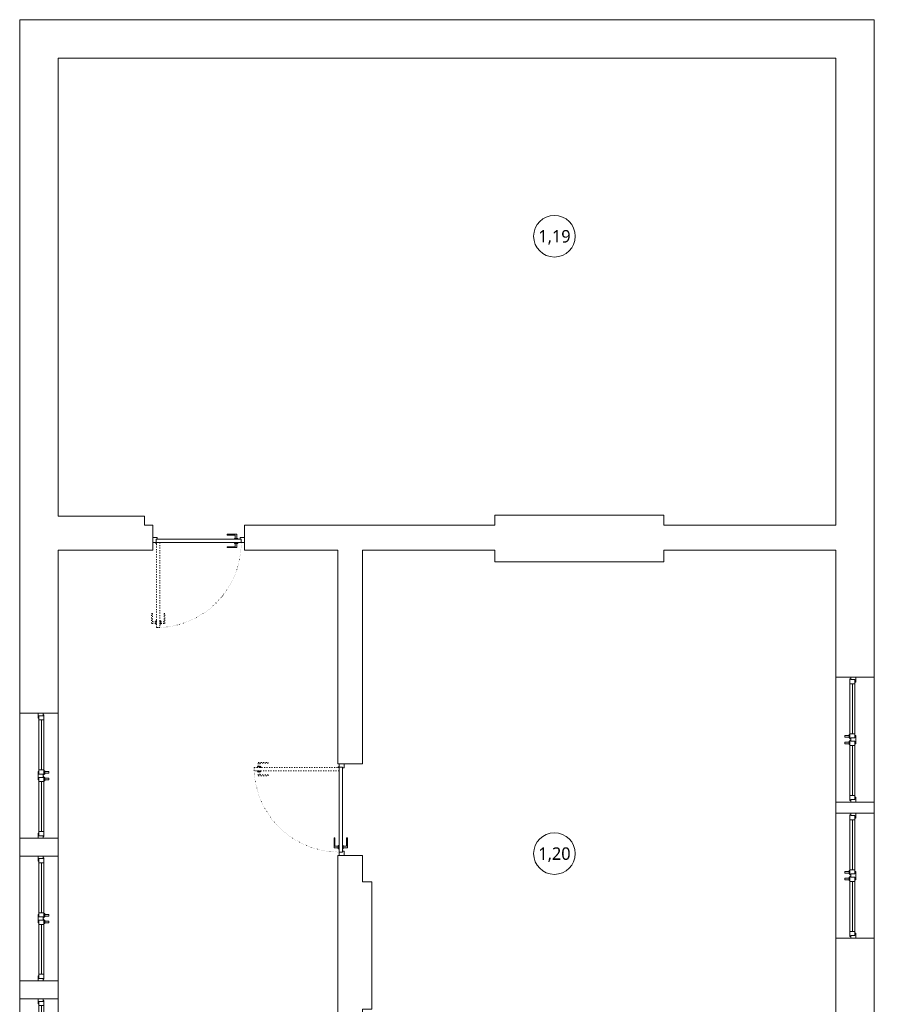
# Model space of a CAD drawing. Header units: millimetres. Extents: x 74561 to 128111, y -68197 to -28273.
# Tile 15 of 26: x 94881 to 96953, y -62290 to -59925. Entities that reach past the tile are written whole.
import ezdxf
from ezdxf.enums import TextEntityAlignment as Align

# ---------------------------------------------------------------- set-up
doc = ezdxf.new("R2010")
doc.units = ezdxf.units.MM
doc.linetypes.add('ACAD_ISO03W100', pattern=[30, 12, -18])
doc.linetypes.add('ACAD_ISO07W100', pattern=[3, 0, -3])
for name, color, linetype, lineweight in [('opis..KF', 251, 'Continuous', 9), ('stolarka_arch', 251, 'Continuous', 9), ('ściany ist..KF', 251, 'Continuous', 9)]:
    doc.layers.add(name, color=color, linetype=linetype, lineweight=lineweight)
doc.styles.add('ARCH', font='segoeuil.ttf')

# ---------------------------------------------------------------- blocks, each defined once
blk = doc.blocks.new('*U994')
at = {"layer": 'stolarka_arch', "lineweight": 0}
blk.add_lwpolyline([(0, 0), (150, 0), (150, -46), (0, -46)], close=True, dxfattribs=at)
at = {"layer": 'stolarka_arch'}
for points in [[(0, -22), (6, -22), (6, -23), (3, -23), (3, -28), (0, -28)], [(3, -23), (8, -23), (8, -29), (2, -29), (2, -28), (3, -28)], [(8, -26), (68, -26), (68, -23), (8, -23)], [(73, -23), (68, -23), (68, -29), (74, -29), (74, -28), (73, -28)], [(70, -22), (80, -22), (80, -23), (77, -23), (77, -28), (73, -28), (73, -23), (70, -23)], [(77, -23), (82, -23), (82, -29), (76, -29), (76, -28), (77, -28)], [(142, -26), (82, -26), (82, -23), (142, -23)], [(147, -23), (142, -23), (142, -29), (148, -29), (148, -28), (147, -28)], [(150, -22), (144, -22), (144, -23), (147, -23), (147, -28), (150, -28)], [(8, -26), (68, -26), (68, -29), (8, -29)], [(73, -30), (69, -30), (69, -29), (73, -29)], [(72, -35), (70, -35), (70, -30), (72, -30)], [(81, -30), (77, -30), (77, -29), (81, -29)], [(80, -35), (78, -35), (78, -30), (80, -30)], [(142, -26), (82, -26), (82, -29), (142, -29)]]:
    blk.add_lwpolyline(points, close=True, dxfattribs=at)
blk = doc.blocks.new('*U667')
at = {"layer": 'stolarka_arch', "linetype": 'ACAD_ISO03W100', "lineweight": 0, "ltscale": 0.1}
for points in [[(3.5, 97), (-1.5, 97), (-1.5, 85), (-0.5, 85), (-0.5, 95), (3.5, 95)], [(3.5, 98), (3.5, 94), (4.5, 94), (4.5, 98)], [(4.5, 102), (4.5, 0), (8.5, 0), (8.5, 102)], [(9.5, 98), (9.5, 94), (8.5, 94), (8.5, 98)], [(9.5, 97), (14.5, 97), (14.5, 85), (13.5, 85), (13.5, 95), (9.5, 95)]]:
    blk.add_lwpolyline(points, close=True, dxfattribs=at)
at = {"layer": 'stolarka_arch'}
for points in [[(5, -4), (5, -6), (0, -6), (0, 0), (4, 0), (4, -4), (5, -4)], [(106, 0), (4, 0), (4, -4), (106, -4)], [(101, 1), (101, 6), (89, 6), (89, 5), (99, 5), (99, 1)], [(102, 1), (98, 1), (98, 0), (102, 0)], [(105, -4), (105, -6), (110, -6), (110, 0), (106, 0), (106, -4), (105, -4)], [(101, -5), (101, -10), (89, -10), (89, -9), (99, -9), (99, -5)], [(102, -5), (98, -5), (98, -4), (102, -4)]]:
    blk.add_lwpolyline(points, close=True, dxfattribs=at)
blk.add_circle((4, 0.5), 0.5, dxfattribs=at)
at = {"layer": 'stolarka_arch', "linetype": 'ACAD_ISO07W100', "lineweight": 0, "ltscale": 0.5}
blk.add_arc((4, 0), 102, 0, 89.6506, dxfattribs=at)
blk = doc.blocks.new('nr pom')
at = {"layer": 'opis..KF', "lineweight": 20}
blk.add_circle((0, 0), 25, dxfattribs=at)
at = {"layer": 'opis..KF', "style": 'ARCH'}
blk.add_attdef('00', text='', height=15, dxfattribs=at).set_placement((0, 0), align=Align.MIDDLE_CENTER)

msp = doc.modelspace()

# ---------------------------------------------------------------- linework, layer by layer
at = {"layer": 'ściany ist..KF', "linetype": 'ByBlock'}
for p, q in [((95201, -61139), (95181.1, -61139)), ((95201, -61199), (95201, -61139)), ((95181.1, -61199), (95201, -61199))]:
    msp.add_line(p, q, dxfattribs=at)
for points in [[(94973.1, -61590.8), (94881.1, -61590.8), (94881.1, -59925), (96933.1, -59925), (96933.1, -61504), (96841.1, -61504), (96841.1, -61199), (96428.2, -61199)], [(96428.2, -61139), (96841.1, -61139), (96841.1, -60017), (94973.1, -60017), (94973.1, -61117), (95181.1, -61117), (95181.1, -61139)], [(96428.2, -61139), (96428.2, -61114.9), (96022.2, -61114.9), (96022.2, -61139)], [(96022.2, -61139), (95421, -61139), (95421, -61199), (95644.8, -61199), (95644.8, -61712), (95704.8, -61712), (95704.8, -61199), (96022.2, -61199)], [(95181.1, -61199), (94973.1, -61199), (94973.1, -61590.8)], [(96022.2, -61199), (96022.2, -61226.9), (96428.2, -61226.9), (96428.2, -61199)], [(95704.8, -61932), (95644.8, -61932), (95644.8, -63235), (96952.9, -63235), (96952.9, -63143), (96933.1, -63143), (96933.1, -63038.8), (96841.1, -63038.8), (96841.1, -63175), (95704.8, -63175), (95704.8, -62645.5), (95726.8, -62645.5), (95726.8, -62509.5), (95704.8, -62509.5), (95704.8, -62301.5), (95726.8, -62301.5), (95726.8, -61995.5), (95704.8, -61995.5), (95704.8, -61932), (95644.8, -61932)]]:
    msp.add_lwpolyline(points, dxfattribs=at)
for points in [[(96841.1, -61830.6), (96933.1, -61830.6), (96933.1, -61804), (96841.1, -61804)], [(94881.1, -61933.7), (94973.1, -61933.7), (94973.1, -61890.8), (94881.1, -61890.8)], [(96841.1, -62395.9), (96933.1, -62395.9), (96933.1, -62130.6), (96841.1, -62130.6)], [(94881.1, -62276.7), (94973.1, -62276.7), (94973.1, -62233.7), (94881.1, -62233.7)]]:
    msp.add_lwpolyline(points, close=True, dxfattribs=at)

# ---------------------------------------------------------------- block references
at = {"layer": 'opis..KF', "color": 30, "xscale": 2, "yscale": 2, "zscale": 2}
for p, values in [((96165.4, -60445.1), {'00': '1,19'}), ((96165.4, -61927.8), {'00': '1,20'})]:
    msp.add_blockref('nr pom', p, dxfattribs=at).add_auto_attribs(values)
at = {"layer": 'stolarka_arch', "xscale": -2, "yscale": 2, "zscale": 2}
for p, rotation in [((95201, -61181), 180), ((95648.1, -61712), 89.99999999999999)]:
    msp.add_blockref('*U667', p, dxfattribs=dict(at, rotation=rotation))
at = {"layer": 'stolarka_arch', "color": 5, "yscale": 2, "zscale": 2}
for p, xscale, rotation in [((96933.1, -61804), -2, 269.9999891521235), ((94881.1, -61890.8), 2, 90.00001084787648), ((96933.1, -62130.6), -2, 269.9999891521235), ((94881.1, -62233.7), 2, 90.00001084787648), ((94881.1, -62576.7), 2, 90.00001084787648)]:
    msp.add_blockref('*U994', p, dxfattribs=dict(at, xscale=xscale, rotation=rotation))

doc.saveas('drawing.dxf')
